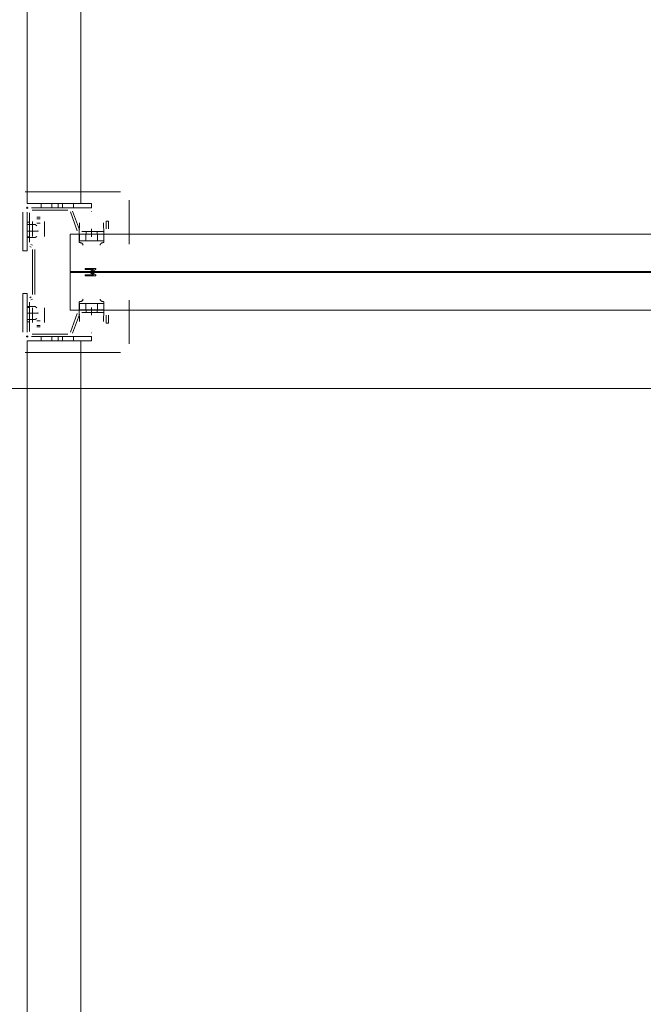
# Model space of a CAD drawing. Header units: millimetres. Extents: x -12989 to 357906, y -50379 to 30884.
# Tile 155 of 256: x 10702 to 11283, y 5088 to 6006. Entities that reach past the tile are written whole.
import ezdxf

# ---------------------------------------------------------------- set-up
doc = ezdxf.new("R2010")
doc.units = ezdxf.units.MM
doc.header["$MEASUREMENT"] = 0
doc.linetypes.add('MITTE2', pattern=[112.5, 75, -12.5, 12.5, -12.5])
doc.layers.add('Nowe_A_WYM_ZEWNETRZNE', color=7, linetype='Continuous')
for name, color, linetype, lineweight in [('Nowe_A_WYM_ZEWNETRZNE_Nr_pióra__1', 7, 'Continuous', 13), ('Nowe_A_WYM_ZEWNETRZNE_Nr_pióra__45', 7, 'Continuous', 15), ('Nowe_A_WYM_ZEWNETRZNE_Nr_pióra__85', 7, 'Continuous', 13), ('Nowe_REGAŁY_Nr_pióra__18', 9, 'Continuous', 13)]:
    doc.layers.add(name, color=color, linetype=linetype, lineweight=lineweight)
doc.styles.add('STYL_AUTOMATYCZNY_3', font='arial.ttf')
doc.dimstyles.new('STYL_AUTOMATYCZNY__1', dxfattribs={"dimtxt": 139.999998, "dimasz": 71.25, "dimexe": 0.18, "dimexo": 0.0625, "dimgap": 0, "dimtad": 1, "dimtih": 1, "dimtoh": 1, "dimdec": 0, "dimlfac": 0.1, "dimzin": 0, "dimdsep": 46, "dimtxsty": 'STYL_AUTOMATYCZNY_3', "dimblk": 'ARROWHEAD_6', "dimblk1": 'ARROWHEAD_6', "dimblk2": 'ARROWHEAD_6', "dimcen": 0.09, "dimse1": 1, "dimse2": 1, "dimclrd": 7, "dimclre": 7, "dimclrt": 7, "dimadec": 0, "dimazin": 0, "dimtfac": 1, "dimtdec": 4, "dimtmove": 0, "dimatfit": 3, "dimfxl": 0, "dimtolj": 1, "dimtzin": 0, "dimarcsym": 0})
doc.dimstyles.new('STYL_AUTOMATYCZNY__2', dxfattribs={"dimtxt": 139.999998, "dimasz": 71.25, "dimexe": 0.18, "dimexo": 0.0625, "dimgap": 0, "dimtad": 1, "dimdec": 0, "dimlfac": 0.1, "dimzin": 0, "dimdsep": 46, "dimtxsty": 'STYL_AUTOMATYCZNY_3', "dimblk": 'ARROWHEAD_6', "dimblk1": 'ARROWHEAD_6', "dimblk2": 'ARROWHEAD_6', "dimcen": 0.09, "dimse1": 1, "dimse2": 1, "dimclrd": 7, "dimclre": 7, "dimclrt": 7, "dimadec": 0, "dimazin": 0, "dimtfac": 1, "dimtdec": 4, "dimtmove": 0, "dimatfit": 3, "dimfxl": 0, "dimtolj": 1, "dimtzin": 0, "dimarcsym": 0})

# ---------------------------------------------------------------- blocks, each defined once
blk = doc.blocks.new('*D267')
at = {"layer": 'Nowe_A_WYM_ZEWNETRZNE_Nr_pióra__45', "color": 7, "linetype": 'Continuous', "lineweight": 15}
for p, q in [((-1341.01, 187.5), (-1266.01, 112.5)), ((-1341.01, 37.5), (-1266.01, -37.5))]:
    blk.add_line(p, q, dxfattribs=at)
at = {"layer": 'Nowe_A_WYM_ZEWNETRZNE_Nr_pióra__85', "color": 7, "linetype": 'Continuous', "lineweight": 13}
for p, q in [((-1303.51, 150), (-1303.51, 6849.85)), ((-1233.2, 150), (-1373.83, 150)), ((-1303.51, 0), (-1303.51, 150)), ((-1233.2, 0), (-1373.83, 0)), ((-1303.51, -56.25), (-1303.51, 0))]:
    blk.add_line(p, q, dxfattribs=at)
at = {"layer": 'Nowe_A_WYM_ZEWNETRZNE_Nr_pióra__1', "color": 7, "lineweight": 13, "insert": (-1331.51, -251.06), "char_height": 140, "attachment_point": 7, "rotation": 90, "style": 'STYL_AUTOMATYCZNY_3'}
blk.add_mtext('\\A1;{\\pql;\\fArial|b0|i0|c238|p0;\\W1.000000;15}', dxfattribs=at)
blk = doc.blocks.new('ARROWHEAD_6')
at = {"color": 0, "linetype": 'Continuous', "lineweight": 0}
for p, q in [((-0.5, -0.5), (0.5, 0.5)), ((0, 0), (-1, 0))]:
    blk.add_line(p, q, dxfattribs=at)
blk = doc.blocks.new('*D268')
at = {"layer": 'Nowe_A_WYM_ZEWNETRZNE_Nr_pióra__45', "color": 7, "linetype": 'Continuous', "lineweight": 15}
blk.add_line((-1341.01, 187.5), (-1266.01, 112.5), dxfattribs=at)
at = {"layer": 'Nowe_A_WYM_ZEWNETRZNE_Nr_pióra__85', "color": 7, "linetype": 'Continuous', "lineweight": 13}
blk.add_line((-1303.51, 150), (-1303.51, 6849.85), dxfattribs=at)
blk = doc.blocks.new('*D269')
at = {"layer": 'Nowe_A_WYM_ZEWNETRZNE_Nr_pióra__45', "color": 7, "linetype": 'Continuous', "lineweight": 15}
for p, q in [((-1341.01, 6887.35), (-1266.01, 6812.35)), ((-1341.01, 187.5), (-1266.01, 112.5))]:
    blk.add_line(p, q, dxfattribs=at)
at = {"layer": 'Nowe_A_WYM_ZEWNETRZNE_Nr_pióra__85', "color": 7, "linetype": 'Continuous', "lineweight": 13}
for p, q in [((-1233.2, 6849.85), (-1373.83, 6849.85)), ((-1303.51, 150), (-1303.51, 6849.85))]:
    blk.add_line(p, q, dxfattribs=at)
at = {"layer": 'Nowe_A_WYM_ZEWNETRZNE_Nr_pióra__1', "color": 7, "lineweight": 13, "char_height": 140, "attachment_point": 7, "rotation": 90, "style": 'STYL_AUTOMATYCZNY_3'}
for s, insert in [('\\A1;{\\pql;\\fArial|b0|i0|c238|p0;\\W1.000000;15}', (-1331.51, 6598.78)), ('\\A1;{\\pql;\\fArial|b0|i0|c238|p0;\\W1.000000;670}', (-1331.51, 3232.97))]:
    blk.add_mtext(s, dxfattribs=dict(at, insert=insert))
blk = doc.blocks.new('*D279')
at = {"layer": 'Nowe_A_WYM_ZEWNETRZNE_Nr_pióra__45', "color": 7, "linetype": 'Continuous', "lineweight": 15}
for p, q in [((5753.24, 5699.85), (5678.24, 5624.85)), ((36387.5, 5699.85), (36312.5, 5624.85))]:
    blk.add_line(p, q, dxfattribs=at)
at = {"layer": 'Nowe_A_WYM_ZEWNETRZNE_Nr_pióra__85', "color": 7, "linetype": 'Continuous', "lineweight": 13}
for p, q in [((5715.74, 5592.04), (5715.74, 5732.66)), ((36350, 5592.04), (36350, 5732.66)), ((5715.74, 5662.35), (36350, 5662.35))]:
    blk.add_line(p, q, dxfattribs=at)
at = {"layer": 'Nowe_A_WYM_ZEWNETRZNE_Nr_pióra__1', "color": 7, "lineweight": 13, "char_height": 140, "attachment_point": 7, "style": 'STYL_AUTOMATYCZNY_3'}
for s, insert in [('\\A1;{\\pql;\\fArial|b0|i0|c238|p0;\\W1.000000;3\xa0063}', (20685.85, 5690.35)), ('\\A1;{\\pql;\\fArial|b0|i0|c238|p0;\\W1.000000;15}', (36098.94, 5690.35))]:
    blk.add_mtext(s, dxfattribs=dict(at, insert=insert))
blk = doc.blocks.new('*D325')
at = {"layer": 'Nowe_A_WYM_ZEWNETRZNE_Nr_pióra__45', "color": 7, "linetype": 'Continuous', "lineweight": 15}
for p, q in [((5753.24, -1542.08), (5678.24, -1617.08)), ((36387.5, -1542.08), (36312.5, -1617.08))]:
    blk.add_line(p, q, dxfattribs=at)
at = {"layer": 'Nowe_A_WYM_ZEWNETRZNE_Nr_pióra__85', "color": 7, "linetype": 'Continuous', "lineweight": 13}
for p, q in [((5715.74, -1649.9), (5715.74, -1509.27)), ((36350, -1649.9), (36350, -1509.27)), ((5715.74, -1579.58), (36350, -1579.58))]:
    blk.add_line(p, q, dxfattribs=at)
at = {"layer": 'Nowe_A_WYM_ZEWNETRZNE_Nr_pióra__1', "color": 7, "lineweight": 13, "char_height": 140, "attachment_point": 7, "style": 'STYL_AUTOMATYCZNY_3'}
for s, insert in [('\\A1;{\\pql;\\fArial|b0|i0|c238|p0;\\W1.000000;3\xa0063}', (20685.85, -1551.58)), ('\\A1;{\\pql;\\fArial|b0|i0|c238|p0;\\W1.000000;15}', (36098.94, -1551.58))]:
    blk.add_mtext(s, dxfattribs=dict(at, insert=insert))
blk = doc.blocks.new('*D327')
at = {"layer": 'Nowe_A_WYM_ZEWNETRZNE_Nr_pióra__45', "color": 7, "linetype": 'Continuous', "lineweight": 15}
for p, q in [((36387.5, -1542.08), (36312.5, -1617.08)), ((36462.5, -1617.08), (36537.5, -1542.08))]:
    blk.add_line(p, q, dxfattribs=at)
at = {"layer": 'Nowe_A_WYM_ZEWNETRZNE_Nr_pióra__85', "color": 7, "linetype": 'Continuous', "lineweight": 13}
for p, q in [((36350, -1649.9), (36350, -1509.27)), ((36500, -1649.9), (36500, -1509.27)), ((5715.74, -1579.58), (36350, -1579.58)), ((36350, -1579.58), (36500, -1579.58)), ((36500, -1579.58), (36556.25, -1579.58))]:
    blk.add_line(p, q, dxfattribs=at)

msp = doc.modelspace()

# ---------------------------------------------------------------- linework, layer by layer
at = {"layer": 'Nowe_REGAŁY_Nr_pióra__18', "color": 9, "linetype": 'Continuous', "lineweight": 13}
for p, q in [((10708.67, 5834.99), (10708.67, 8526.99)), ((10758.67, 5834.99), (10758.67, 8526.99)), ((10795.67, 5845.99), (10706.67, 5845.99)), ((10795.67, 5845.99), (10706.67, 5845.99)), ((10708.67, 5834.99), (10768.67, 5834.99)), ((10708.67, 5830.09), (10708.67, 5831.89)), ((10708.67, 5830.09), (10708.67, 5831.89)), ((10721.67, 5830.99), (10721.67, 5834.99)), ((10731.67, 5830.99), (10731.67, 5834.99)), ((10737.67, 5830.99), (10737.67, 5834.99)), ((10741.67, 5830.99), (10741.67, 5834.99)), ((10751.67, 5830.99), (10751.67, 5834.99)), ((10768.67, 5830.99), (10768.67, 5834.99)), ((10803.67, 5797.14), (10803.67, 5837.99)), ((10803.67, 5797.14), (10803.67, 5837.99)), ((10704.67, 5790.99), (10704.67, 5826.99)), ((10709.57, 5830.99), (10707.77, 5830.99)), ((10709.57, 5830.99), (10707.77, 5830.99)), ((10708.67, 5826.99), (10708.67, 5790.99)), ((10708.67, 5826.24), (10708.67, 5799.03)), ((10708.67, 5826.24), (10708.67, 5799.03)), ((10710.92, 5799.03), (10710.92, 5826.24)), ((10710.92, 5799.03), (10710.92, 5826.24)), ((10768.67, 5830.99), (10712.67, 5830.99)), ((10746.54, 5830.99), (10713.42, 5830.99)), ((10746.54, 5830.99), (10713.42, 5830.99)), ((10713.42, 5828.74), (10746.54, 5828.74)), ((10713.42, 5828.74), (10746.54, 5828.74)), ((10748.89, 5827.09), (10755.25, 5809.61)), ((10748.89, 5827.09), (10755.25, 5809.61)), ((10757.37, 5810.38), (10751, 5827.86)), ((10757.37, 5810.38), (10751, 5827.86)), ((10768.9, 5827.54), (10768.44, 5827.54)), ((10768.9, 5827.54), (10768.44, 5827.54)), ((10710.92, 5817.49), (10708.67, 5817.49)), ((10710.92, 5817.49), (10708.67, 5817.49)), ((10708.67, 5815.29), (10716.21, 5815.29)), ((10713.57, 5818.11), (10713.57, 5805.91)), ((10713.57, 5818.11), (10713.57, 5805.91)), ((10713.67, 5813.67), (10713.67, 5817.91)), ((10713.67, 5813.67), (10713.67, 5817.91)), ((10713.67, 5813.67), (10713.67, 5807.09)), ((10713.67, 5813.67), (10713.67, 5807.09)), ((10717.59, 5814.3), (10716.21, 5815.29)), ((10720.77, 5822.11), (10717.57, 5822.11)), ((10720.77, 5822.11), (10717.57, 5822.11)), ((10720.67, 5820.74), (10717.67, 5820.74)), ((10720.67, 5820.74), (10717.67, 5820.74)), ((10720.67, 5816.5), (10717.67, 5816.5)), ((10720.67, 5816.5), (10717.67, 5816.5)), ((10724.67, 5817.91), (10724.67, 5813.67)), ((10724.67, 5817.91), (10724.67, 5813.67)), ((10724.67, 5807.09), (10724.67, 5813.67)), ((10724.67, 5807.09), (10724.67, 5813.67)), ((10724.77, 5805.91), (10724.77, 5818.11)), ((10724.77, 5805.91), (10724.77, 5818.11)), ((10757.54, 5817.02), (10757.17, 5806.25)), ((10757.54, 5817.02), (10757.17, 5806.25)), ((10780.17, 5806.25), (10779.79, 5817.02)), ((10780.17, 5806.25), (10779.79, 5817.02)), ((10782.17, 5818.49), (10782.17, 5811.24)), ((10784.42, 5818.49), (10782.17, 5818.49)), ((10782.17, 5818.49), (10782.17, 5811.24)), ((10784.42, 5818.49), (10782.17, 5818.49)), ((10784.42, 5811.24), (10784.42, 5818.49)), ((10784.42, 5811.24), (10784.42, 5818.49)), ((10708.64, 5809.24), (10717.48, 5809.24)), ((10713.57, 5805.91), (10713.66, 5805.91)), ((10713.57, 5805.91), (10713.66, 5805.91)), ((10713.66, 5805.91), (10713.66, 5804.25)), ((10713.66, 5805.91), (10713.66, 5804.25)), ((10713.67, 5804.26), (10713.67, 5807.09)), ((10713.67, 5804.26), (10713.67, 5807.09)), ((10718.54, 5809.88), (10718.54, 5808.6)), ((10724.67, 5804.26), (10724.67, 5807.09)), ((10724.67, 5804.26), (10724.67, 5807.09)), ((10724.68, 5804.25), (10724.68, 5805.91)), ((10724.68, 5805.91), (10724.77, 5805.91)), ((10724.68, 5804.25), (10724.68, 5805.91)), ((10724.68, 5805.91), (10724.77, 5805.91)), ((10757.17, 5806.25), (10757.16, 5806.25)), ((10757.16, 5806.25), (10757.16, 5799.75)), ((10757.17, 5806.25), (10757.16, 5806.25)), ((10757.16, 5806.25), (10757.16, 5799.75)), ((10757.31, 5806.25), (10757.31, 5800.45)), ((10757.31, 5806.25), (10757.71, 5806.25)), ((10757.31, 5806.25), (10757.31, 5800.45)), ((10757.31, 5806.25), (10757.71, 5806.25)), ((10768.61, 5806.25), (10757.71, 5806.25)), ((10768.61, 5806.25), (10757.71, 5806.25)), ((10779.67, 5808.74), (10759.72, 5808.74)), ((10779.67, 5808.74), (10759.72, 5808.74)), ((10759.72, 5806.49), (10779.67, 5806.49)), ((10759.72, 5806.49), (10779.67, 5806.49)), ((10763.17, 5806.25), (10763.17, 5800.25)), ((10763.17, 5806.25), (10763.17, 5800.25)), ((10763.52, 5806.49), (10763.52, 5808.74)), ((10763.52, 5806.49), (10763.52, 5808.74)), ((10768.61, 5806.25), (10768.73, 5806.25)), ((10768.61, 5806.25), (10768.73, 5806.25)), ((10779.62, 5806.25), (10768.73, 5806.25)), ((10779.62, 5806.25), (10768.73, 5806.25)), ((10773.82, 5806.49), (10773.82, 5808.74)), ((10773.82, 5806.49), (10773.82, 5808.74)), ((10774.17, 5806.25), (10774.17, 5800.25)), ((10774.17, 5806.25), (10774.17, 5800.25)), ((10779.62, 5806.25), (10780.03, 5806.25)), ((10779.62, 5806.25), (10780.03, 5806.25)), ((10780.03, 5800.45), (10780.03, 5806.25)), ((10780.03, 5800.45), (10780.03, 5806.25)), ((10780.18, 5806.25), (10780.17, 5806.25)), ((10780.18, 5806.25), (10780.17, 5806.25)), ((10780.18, 5799.74), (10780.18, 5806.25)), ((10780.18, 5799.74), (10780.18, 5806.25)), ((10708.67, 5803.99), (10710.92, 5803.99)), ((10708.67, 5803.99), (10710.92, 5803.99)), ((10708.67, 5803.49), (10710.92, 5803.49)), ((10708.67, 5803.49), (10710.92, 5803.49)), ((10708.67, 5803.19), (10716.21, 5803.19)), ((10713.54, 5796.07), (10712.17, 5796.87)), ((10713.54, 5796.07), (10712.17, 5796.87)), ((10713.66, 5804.25), (10713.67, 5804.25)), ((10713.66, 5804.25), (10713.67, 5804.25)), ((10713.67, 5804.25), (10713.67, 5804.26)), ((10713.67, 5804.25), (10713.67, 5804.26)), ((10716.21, 5803.19), (10717.59, 5804.18)), ((10724.67, 5804.26), (10724.67, 5804.25)), ((10724.67, 5804.26), (10724.67, 5804.25)), ((10724.67, 5804.25), (10724.68, 5804.25)), ((10724.67, 5804.25), (10724.68, 5804.25)), ((10757.19, 5798.56), (10757.19, 5802.02)), ((10757.19, 5798.56), (10757.19, 5802.02)), ((10757.31, 5800.25), (10757.71, 5800.25)), ((10757.31, 5800.25), (10757.71, 5800.25)), ((10757.71, 5800.25), (10768.61, 5800.25)), ((10757.71, 5800.25), (10768.61, 5800.25)), ((10768.61, 5800.25), (10768.73, 5800.25)), ((10768.61, 5800.25), (10768.73, 5800.25)), ((10768.73, 5800.25), (10779.62, 5800.25)), ((10768.73, 5800.25), (10779.62, 5800.25)), ((10779.62, 5800.25), (10780.03, 5800.25)), ((10779.62, 5800.25), (10780.03, 5800.25)), ((10780.14, 5802.01), (10780.14, 5798.55)), ((10780.14, 5802.01), (10780.14, 5798.55)), ((10704.67, 5790.99), (10708.67, 5790.99)), ((10711.04, 5794.92), (10712.42, 5794.12)), ((10711.04, 5794.92), (10712.42, 5794.12)), ((10713.67, 5791.96), (10713.67, 5750.02)), ((10713.67, 5791.96), (10713.67, 5750.02)), ((10715.92, 5750.02), (10715.92, 5791.96)), ((10715.92, 5750.02), (10715.92, 5791.96)), ((10772.17, 5774.49), (10763.17, 5774.49)), ((10772.17, 5774.49), (10763.17, 5774.49)), ((10763.17, 5773.48), (10770.52, 5773.48)), ((10763.17, 5773.48), (10770.52, 5773.48)), ((10770.52, 5768.49), (10763.17, 5768.49)), ((10770.52, 5768.49), (10763.17, 5768.49)), ((10770.52, 5773.48), (10767.47, 5771.45)), ((10770.52, 5773.48), (10767.47, 5771.45)), ((10767.47, 5770.52), (10770.52, 5768.49)), ((10767.47, 5770.52), (10770.52, 5768.49)), ((10768.58, 5770.99), (10772.44, 5773.56)), ((10768.58, 5770.99), (10772.44, 5773.56)), ((10772.42, 5768.43), (10768.58, 5770.99)), ((10772.42, 5768.43), (10768.58, 5770.99)), ((10763.17, 5767.49), (10772.17, 5767.49)), ((10763.17, 5767.49), (10772.17, 5767.49)), ((10704.67, 5750.99), (10708.67, 5750.99)), ((10704.67, 5750.99), (10704.67, 5714.99)), ((10708.67, 5714.99), (10708.67, 5750.99)), ((10708.67, 5742.95), (10708.67, 5715.74)), ((10708.67, 5742.95), (10708.67, 5715.74)), ((10710.92, 5715.74), (10710.92, 5742.95)), ((10710.92, 5715.74), (10710.92, 5742.95)), ((10712.42, 5747.85), (10711.04, 5747.06)), ((10712.42, 5747.85), (10711.04, 5747.06)), ((10712.17, 5745.11), (10713.54, 5745.91)), ((10712.17, 5745.11), (10713.54, 5745.91)), ((10757.16, 5742.23), (10757.16, 5735.73)), ((10757.16, 5742.23), (10757.16, 5735.73)), ((10757.19, 5739.96), (10757.19, 5743.42)), ((10757.19, 5739.96), (10757.19, 5743.42)), ((10757.31, 5741.73), (10757.71, 5741.73)), ((10757.31, 5741.73), (10757.71, 5741.73)), ((10757.31, 5741.53), (10757.31, 5735.73)), ((10757.31, 5741.53), (10757.31, 5735.73)), ((10768.61, 5741.73), (10757.71, 5741.73)), ((10768.61, 5741.73), (10757.71, 5741.73)), ((10763.17, 5735.73), (10763.17, 5741.73)), ((10763.17, 5735.73), (10763.17, 5741.73)), ((10768.61, 5741.73), (10768.73, 5741.73)), ((10768.61, 5741.73), (10768.73, 5741.73)), ((10779.62, 5741.73), (10768.73, 5741.73)), ((10779.62, 5741.73), (10768.73, 5741.73)), ((10774.17, 5735.73), (10774.17, 5741.73)), ((10774.17, 5735.73), (10774.17, 5741.73)), ((10779.62, 5741.73), (10780.03, 5741.73)), ((10779.62, 5741.73), (10780.03, 5741.73)), ((10780.03, 5741.73), (10780.03, 5735.73)), ((10780.03, 5741.73), (10780.03, 5735.73)), ((10780.18, 5735.73), (10780.18, 5742.24)), ((10780.18, 5735.73), (10780.18, 5742.24)), ((10803.67, 5703.99), (10803.67, 5744.84)), ((10803.67, 5703.99), (10803.67, 5744.84)), ((10708.64, 5732.74), (10717.48, 5732.74)), ((10708.67, 5738.79), (10716.21, 5738.79)), ((10710.92, 5738.49), (10708.67, 5738.49)), ((10710.92, 5738.49), (10708.67, 5738.49)), ((10710.92, 5737.99), (10708.67, 5737.99)), ((10710.92, 5737.99), (10708.67, 5737.99)), ((10713.66, 5736.06), (10713.57, 5736.06)), ((10713.57, 5736.06), (10713.57, 5723.86)), ((10713.66, 5736.06), (10713.57, 5736.06)), ((10713.57, 5736.06), (10713.57, 5723.86)), ((10713.66, 5737.73), (10713.66, 5736.06)), ((10713.67, 5737.73), (10713.66, 5737.73)), ((10713.66, 5737.73), (10713.66, 5736.06)), ((10713.67, 5737.73), (10713.66, 5737.73)), ((10713.67, 5737.72), (10713.67, 5737.73)), ((10713.67, 5737.72), (10713.67, 5737.73)), ((10713.67, 5737.72), (10713.67, 5734.89)), ((10713.67, 5737.72), (10713.67, 5734.89)), ((10713.67, 5728.31), (10713.67, 5734.89)), ((10713.67, 5728.31), (10713.67, 5734.89)), ((10716.21, 5738.79), (10717.59, 5737.8)), ((10718.54, 5732.1), (10718.54, 5733.38)), ((10724.68, 5737.73), (10724.67, 5737.73)), ((10724.68, 5737.73), (10724.67, 5737.73)), ((10724.67, 5737.72), (10724.67, 5734.89)), ((10724.67, 5737.72), (10724.67, 5734.89)), ((10724.67, 5734.89), (10724.67, 5728.31)), ((10724.67, 5734.89), (10724.67, 5728.31)), ((10724.68, 5736.06), (10724.68, 5737.73)), ((10724.68, 5736.06), (10724.68, 5737.73)), ((10724.77, 5736.06), (10724.68, 5736.06)), ((10724.77, 5736.06), (10724.68, 5736.06)), ((10724.77, 5723.86), (10724.77, 5736.06)), ((10724.77, 5723.86), (10724.77, 5736.06)), ((10755.25, 5732.36), (10748.89, 5714.88)), ((10755.25, 5732.36), (10748.89, 5714.88)), ((10751, 5714.11), (10757.37, 5731.59)), ((10751, 5714.11), (10757.37, 5731.59)), ((10757.16, 5735.73), (10757.17, 5735.73)), ((10757.16, 5735.73), (10757.17, 5735.73)), ((10757.17, 5735.73), (10757.54, 5724.96)), ((10757.17, 5735.73), (10757.54, 5724.96)), ((10757.31, 5735.73), (10757.71, 5735.73)), ((10757.31, 5735.73), (10757.71, 5735.73)), ((10757.71, 5735.73), (10768.61, 5735.73)), ((10757.71, 5735.73), (10768.61, 5735.73)), ((10779.67, 5735.49), (10759.72, 5735.49)), ((10779.67, 5735.49), (10759.72, 5735.49)), ((10759.72, 5733.24), (10779.67, 5733.24)), ((10759.72, 5733.24), (10779.67, 5733.24)), ((10763.52, 5733.24), (10763.52, 5735.49)), ((10763.52, 5733.24), (10763.52, 5735.49)), ((10768.61, 5735.73), (10768.73, 5735.73)), ((10768.61, 5735.73), (10768.73, 5735.73)), ((10768.73, 5735.73), (10779.62, 5735.73)), ((10768.73, 5735.73), (10779.62, 5735.73)), ((10773.82, 5733.24), (10773.82, 5735.49)), ((10773.82, 5733.24), (10773.82, 5735.49)), ((10779.62, 5735.73), (10780.03, 5735.73)), ((10779.62, 5735.73), (10780.03, 5735.73)), ((10779.79, 5724.96), (10780.17, 5735.73)), ((10779.79, 5724.96), (10780.17, 5735.73)), ((10780.17, 5735.73), (10780.18, 5735.73)), ((10780.17, 5735.73), (10780.18, 5735.73)), ((10708.67, 5726.69), (10716.21, 5726.69)), ((10708.67, 5724.49), (10710.92, 5724.49)), ((10708.67, 5724.49), (10710.92, 5724.49)), ((10713.67, 5724.06), (10713.67, 5728.31)), ((10713.67, 5724.06), (10713.67, 5728.31)), ((10717.59, 5727.68), (10716.21, 5726.69)), ((10720.67, 5725.48), (10717.67, 5725.48)), ((10720.67, 5725.48), (10717.67, 5725.48)), ((10724.67, 5728.31), (10724.67, 5724.06)), ((10724.67, 5728.31), (10724.67, 5724.06)), ((10782.17, 5730.74), (10782.17, 5723.49)), ((10782.17, 5730.74), (10782.17, 5723.49)), ((10782.17, 5723.49), (10784.42, 5723.49)), ((10782.17, 5723.49), (10784.42, 5723.49)), ((10784.42, 5723.49), (10784.42, 5730.74)), ((10784.42, 5723.49), (10784.42, 5730.74)), ((10746.54, 5713.24), (10713.42, 5713.24)), ((10746.54, 5713.24), (10713.42, 5713.24)), ((10717.57, 5719.86), (10720.77, 5719.86)), ((10717.57, 5719.86), (10720.77, 5719.86)), ((10720.67, 5721.24), (10717.67, 5721.24)), ((10720.67, 5721.24), (10717.67, 5721.24)), ((10768.44, 5714.44), (10768.9, 5714.44)), ((10768.44, 5714.44), (10768.9, 5714.44)), ((10709.57, 5710.99), (10707.77, 5710.99)), ((10709.57, 5710.99), (10707.77, 5710.99)), ((10708.67, 5710.09), (10708.67, 5711.89)), ((10708.67, 5710.09), (10708.67, 5711.89)), ((10708.67, 5706.99), (10768.67, 5706.99)), ((10708.67, 3314.99), (10708.67, 5706.99)), ((10768.67, 5710.99), (10712.67, 5710.99)), ((10713.42, 5710.99), (10746.54, 5710.99)), ((10713.42, 5710.99), (10746.54, 5710.99)), ((10721.67, 5710.99), (10721.67, 5706.99)), ((10731.67, 5710.99), (10731.67, 5706.99)), ((10737.67, 5710.99), (10737.67, 5706.99)), ((10741.67, 5710.99), (10741.67, 5706.99)), ((10751.67, 5710.99), (10751.67, 5706.99)), ((10758.67, 3314.99), (10758.67, 5706.99)), ((10768.67, 5710.99), (10768.67, 5706.99)), ((10706.67, 5695.99), (10795.67, 5695.99)), ((10706.67, 5695.99), (10795.67, 5695.99))]:
    msp.add_line(p, q, dxfattribs=at)
at = {"layer": 'Nowe_REGAŁY_Nr_pióra__18', "color": 9, "linetype": 'MITTE2', "lineweight": 13}
for p, q in [((10768.67, 5803.99), (10768.67, 5811.24)), ((10768.67, 5803.99), (10768.67, 5811.24)), ((10768.67, 5730.74), (10768.67, 5737.99)), ((10768.67, 5730.74), (10768.67, 5737.99))]:
    msp.add_line(p, q, dxfattribs=at)
at = {"layer": 'Nowe_REGAŁY_Nr_pióra__18', "color": 9, "linetype": 'Continuous', "lineweight": 13}
for points in [[(10748.67, 5771.49), (10748.67, 5806.49), (11768.67, 5806.49), (11768.67, 5771.49)], [(10748.67, 5771.49), (10748.67, 5806.49), (11768.67, 5806.49), (11768.67, 5771.49)], [(10748.67, 5735.49), (10748.67, 5770.49), (11768.67, 5770.49), (11768.67, 5735.49)], [(10748.67, 5735.49), (10748.67, 5770.49), (11768.67, 5770.49), (11768.67, 5735.49)]]:
    msp.add_lwpolyline(points, close=True, dxfattribs=at)
at = {"layer": 'Nowe_REGAŁY_Nr_pióra__18', "color": 9, "linetype": 'Continuous', "lineweight": 13, "flags": 128}
for points in [[(10757.31, 5806.25), (10757.29, 5806.22), (10757.29, 5806.18), (10757.28, 5806.12), (10757.28, 5806.05), (10757.27, 5805.97), (10757.27, 5805.86), (10757.26, 5805.75), (10757.26, 5805.61), (10757.25, 5805.47), (10757.25, 5805.31), (10757.24, 5805.13), (10757.24, 5804.94), (10757.23, 5804.74), (10757.23, 5804.52), (10757.22, 5804.29), (10757.22, 5804.05), (10757.21, 5803.79), (10757.21, 5803.52), (10757.21, 5803.24), (10757.2, 5802.96), (10757.2, 5802.65), (10757.2, 5802.34), (10757.19, 5802.02)], [(10757.31, 5806.25), (10757.29, 5806.22), (10757.29, 5806.18), (10757.28, 5806.12), (10757.28, 5806.05), (10757.27, 5805.97), (10757.27, 5805.86), (10757.26, 5805.75), (10757.26, 5805.61), (10757.25, 5805.47), (10757.25, 5805.31), (10757.24, 5805.13), (10757.24, 5804.94), (10757.23, 5804.74), (10757.23, 5804.52), (10757.22, 5804.29), (10757.22, 5804.05), (10757.21, 5803.79), (10757.21, 5803.52), (10757.21, 5803.24), (10757.2, 5802.96), (10757.2, 5802.65), (10757.2, 5802.34), (10757.19, 5802.02)], [(10780.03, 5806.25), (10780.04, 5806.22), (10780.04, 5806.18), (10780.05, 5806.12), (10780.06, 5806.05), (10780.06, 5805.96), (10780.07, 5805.86), (10780.07, 5805.74), (10780.08, 5805.61), (10780.08, 5805.46), (10780.09, 5805.3), (10780.09, 5805.13), (10780.1, 5804.94), (10780.1, 5804.73), (10780.11, 5804.51), (10780.11, 5804.28), (10780.11, 5804.04), (10780.12, 5803.78), (10780.12, 5803.51), (10780.13, 5803.23), (10780.13, 5802.94), (10780.13, 5802.64), (10780.14, 5802.33), (10780.14, 5802.01)], [(10780.03, 5806.25), (10780.04, 5806.22), (10780.04, 5806.18), (10780.05, 5806.12), (10780.06, 5806.05), (10780.06, 5805.96), (10780.07, 5805.86), (10780.07, 5805.74), (10780.08, 5805.61), (10780.08, 5805.46), (10780.09, 5805.3), (10780.09, 5805.13), (10780.1, 5804.94), (10780.1, 5804.73), (10780.11, 5804.51), (10780.11, 5804.28), (10780.11, 5804.04), (10780.12, 5803.78), (10780.12, 5803.51), (10780.13, 5803.23), (10780.13, 5802.94), (10780.13, 5802.64), (10780.14, 5802.33), (10780.14, 5802.01)], [(10757.19, 5798.56), (10757.2, 5798.69), (10757.2, 5798.81), (10757.2, 5798.93), (10757.21, 5799.05), (10757.21, 5799.16), (10757.21, 5799.27), (10757.22, 5799.37), (10757.22, 5799.47), (10757.23, 5799.56), (10757.23, 5799.64), (10757.24, 5799.73), (10757.24, 5799.8), (10757.25, 5799.87), (10757.25, 5799.94), (10757.26, 5800), (10757.26, 5800.05), (10757.27, 5800.1), (10757.27, 5800.14), (10757.28, 5800.17), (10757.28, 5800.2), (10757.29, 5800.22), (10757.29, 5800.24), (10757.3, 5800.25)], [(10757.19, 5798.56), (10757.2, 5798.69), (10757.2, 5798.81), (10757.2, 5798.93), (10757.21, 5799.05), (10757.21, 5799.16), (10757.21, 5799.27), (10757.22, 5799.37), (10757.22, 5799.47), (10757.23, 5799.56), (10757.23, 5799.64), (10757.24, 5799.73), (10757.24, 5799.8), (10757.25, 5799.87), (10757.25, 5799.94), (10757.26, 5800), (10757.26, 5800.05), (10757.27, 5800.1), (10757.27, 5800.14), (10757.28, 5800.17), (10757.28, 5800.2), (10757.29, 5800.22), (10757.29, 5800.24), (10757.3, 5800.25)], [(10760.67, 5796.25), (10760.66, 5796.41), (10760.64, 5796.57), (10760.6, 5796.73), (10760.55, 5796.88), (10760.48, 5797.03), (10760.4, 5797.18), (10760.31, 5797.32), (10760.2, 5797.46), (10760.08, 5797.59), (10759.95, 5797.71), (10759.81, 5797.82), (10759.65, 5797.93), (10759.48, 5798.03), (10759.31, 5798.12), (10759.12, 5798.2), (10758.93, 5798.28), (10758.73, 5798.34), (10758.52, 5798.4), (10758.31, 5798.45), (10758.09, 5798.49), (10757.87, 5798.52), (10757.65, 5798.54), (10757.42, 5798.55), (10757.19, 5798.56)], [(10760.67, 5796.25), (10760.66, 5796.41), (10760.64, 5796.57), (10760.6, 5796.73), (10760.55, 5796.88), (10760.48, 5797.03), (10760.4, 5797.18), (10760.31, 5797.32), (10760.2, 5797.46), (10760.08, 5797.59), (10759.95, 5797.71), (10759.81, 5797.82), (10759.65, 5797.93), (10759.48, 5798.03), (10759.31, 5798.12), (10759.12, 5798.2), (10758.93, 5798.28), (10758.73, 5798.34), (10758.52, 5798.4), (10758.31, 5798.45), (10758.09, 5798.49), (10757.87, 5798.52), (10757.65, 5798.54), (10757.42, 5798.55), (10757.19, 5798.56)], [(10780.14, 5798.55), (10779.91, 5798.55), (10779.69, 5798.53), (10779.46, 5798.51), (10779.24, 5798.48), (10779.03, 5798.44), (10778.82, 5798.39), (10778.61, 5798.33), (10778.41, 5798.27), (10778.22, 5798.2), (10778.03, 5798.11), (10777.86, 5798.02), (10777.69, 5797.92), (10777.54, 5797.82), (10777.39, 5797.7), (10777.26, 5797.58), (10777.14, 5797.45), (10777.04, 5797.32), (10776.94, 5797.18), (10776.86, 5797.03), (10776.8, 5796.88), (10776.74, 5796.72), (10776.71, 5796.57), (10776.68, 5796.41), (10776.68, 5796.25)], [(10780.14, 5798.55), (10779.91, 5798.55), (10779.69, 5798.53), (10779.46, 5798.51), (10779.24, 5798.48), (10779.03, 5798.44), (10778.82, 5798.39), (10778.61, 5798.33), (10778.41, 5798.27), (10778.22, 5798.2), (10778.03, 5798.11), (10777.86, 5798.02), (10777.69, 5797.92), (10777.54, 5797.82), (10777.39, 5797.7), (10777.26, 5797.58), (10777.14, 5797.45), (10777.04, 5797.32), (10776.94, 5797.18), (10776.86, 5797.03), (10776.8, 5796.88), (10776.74, 5796.72), (10776.71, 5796.57), (10776.68, 5796.41), (10776.68, 5796.25)], [(10780.14, 5798.55), (10780.14, 5798.68), (10780.13, 5798.81), (10780.13, 5798.93), (10780.13, 5799.04), (10780.12, 5799.16), (10780.12, 5799.26), (10780.11, 5799.36), (10780.11, 5799.46), (10780.11, 5799.55), (10780.1, 5799.64), (10780.1, 5799.72), (10780.09, 5799.8), (10780.09, 5799.87), (10780.08, 5799.94), (10780.08, 5799.99), (10780.07, 5800.05), (10780.07, 5800.09), (10780.06, 5800.14), (10780.06, 5800.17), (10780.05, 5800.2), (10780.04, 5800.22), (10780.04, 5800.24), (10780.03, 5800.25)], [(10780.14, 5798.55), (10780.14, 5798.68), (10780.13, 5798.81), (10780.13, 5798.93), (10780.13, 5799.04), (10780.12, 5799.16), (10780.12, 5799.26), (10780.11, 5799.36), (10780.11, 5799.46), (10780.11, 5799.55), (10780.1, 5799.64), (10780.1, 5799.72), (10780.09, 5799.8), (10780.09, 5799.87), (10780.08, 5799.94), (10780.08, 5799.99), (10780.07, 5800.05), (10780.07, 5800.09), (10780.06, 5800.14), (10780.06, 5800.17), (10780.05, 5800.2), (10780.04, 5800.22), (10780.04, 5800.24), (10780.03, 5800.25)], [(10763.17, 5774.49), (10763.13, 5774.49), (10763.09, 5774.48), (10763.05, 5774.48), (10763.01, 5774.47), (10762.98, 5774.46), (10762.95, 5774.46), (10762.92, 5774.44), (10762.89, 5774.43), (10762.86, 5774.42), (10762.84, 5774.4), (10762.81, 5774.38), (10762.79, 5774.36), (10762.77, 5774.34), (10762.75, 5774.32), (10762.74, 5774.29), (10762.72, 5774.26), (10762.71, 5774.24), (10762.7, 5774.2), (10762.69, 5774.17), (10762.68, 5774.14), (10762.67, 5774.1), (10762.67, 5774.07), (10762.67, 5774.03), (10762.67, 5773.99)], [(10763.17, 5774.49), (10763.13, 5774.49), (10763.09, 5774.48), (10763.05, 5774.48), (10763.01, 5774.47), (10762.98, 5774.46), (10762.95, 5774.46), (10762.92, 5774.44), (10762.89, 5774.43), (10762.86, 5774.42), (10762.84, 5774.4), (10762.81, 5774.38), (10762.79, 5774.36), (10762.77, 5774.34), (10762.75, 5774.32), (10762.74, 5774.29), (10762.72, 5774.26), (10762.71, 5774.24), (10762.7, 5774.2), (10762.69, 5774.17), (10762.68, 5774.14), (10762.67, 5774.1), (10762.67, 5774.07), (10762.67, 5774.03), (10762.67, 5773.99)], [(10762.67, 5773.99), (10762.67, 5773.94), (10762.67, 5773.91), (10762.67, 5773.87), (10762.68, 5773.83), (10762.69, 5773.8), (10762.7, 5773.77), (10762.71, 5773.74), (10762.72, 5773.71), (10762.74, 5773.68), (10762.75, 5773.66), (10762.77, 5773.63), (10762.79, 5773.61), (10762.81, 5773.59), (10762.84, 5773.57), (10762.86, 5773.56), (10762.89, 5773.54), (10762.92, 5773.53), (10762.95, 5773.52), (10762.98, 5773.51), (10763.01, 5773.5), (10763.05, 5773.49), (10763.09, 5773.49), (10763.13, 5773.49), (10763.17, 5773.48)], [(10762.67, 5773.99), (10762.67, 5773.94), (10762.67, 5773.91), (10762.67, 5773.87), (10762.68, 5773.83), (10762.69, 5773.8), (10762.7, 5773.77), (10762.71, 5773.74), (10762.72, 5773.71), (10762.74, 5773.68), (10762.75, 5773.66), (10762.77, 5773.63), (10762.79, 5773.61), (10762.81, 5773.59), (10762.84, 5773.57), (10762.86, 5773.56), (10762.89, 5773.54), (10762.92, 5773.53), (10762.95, 5773.52), (10762.98, 5773.51), (10763.01, 5773.5), (10763.05, 5773.49), (10763.09, 5773.49), (10763.13, 5773.49), (10763.17, 5773.48)], [(10763.17, 5768.49), (10763.13, 5768.49), (10763.09, 5768.49), (10763.05, 5768.49), (10763.01, 5768.48), (10762.98, 5768.47), (10762.95, 5768.46), (10762.92, 5768.45), (10762.89, 5768.44), (10762.86, 5768.42), (10762.84, 5768.41), (10762.81, 5768.39), (10762.79, 5768.37), (10762.77, 5768.35), (10762.75, 5768.32), (10762.74, 5768.3), (10762.72, 5768.27), (10762.71, 5768.24), (10762.7, 5768.21), (10762.69, 5768.18), (10762.68, 5768.15), (10762.67, 5768.11), (10762.67, 5768.07), (10762.67, 5768.03), (10762.67, 5767.99)], [(10763.17, 5768.49), (10763.13, 5768.49), (10763.09, 5768.49), (10763.05, 5768.49), (10763.01, 5768.48), (10762.98, 5768.47), (10762.95, 5768.46), (10762.92, 5768.45), (10762.89, 5768.44), (10762.86, 5768.42), (10762.84, 5768.41), (10762.81, 5768.39), (10762.79, 5768.37), (10762.77, 5768.35), (10762.75, 5768.32), (10762.74, 5768.3), (10762.72, 5768.27), (10762.71, 5768.24), (10762.7, 5768.21), (10762.69, 5768.18), (10762.68, 5768.15), (10762.67, 5768.11), (10762.67, 5768.07), (10762.67, 5768.03), (10762.67, 5767.99)], [(10762.67, 5767.99), (10762.67, 5767.95), (10762.67, 5767.91), (10762.67, 5767.88), (10762.68, 5767.84), (10762.69, 5767.81), (10762.7, 5767.77), (10762.71, 5767.74), (10762.72, 5767.71), (10762.74, 5767.69), (10762.75, 5767.66), (10762.77, 5767.64), (10762.79, 5767.62), (10762.81, 5767.6), (10762.84, 5767.58), (10762.86, 5767.56), (10762.89, 5767.55), (10762.92, 5767.53), (10762.95, 5767.52), (10762.98, 5767.51), (10763.01, 5767.51), (10763.05, 5767.5), (10763.09, 5767.5), (10763.13, 5767.49), (10763.17, 5767.49)], [(10762.67, 5767.99), (10762.67, 5767.95), (10762.67, 5767.91), (10762.67, 5767.88), (10762.68, 5767.84), (10762.69, 5767.81), (10762.7, 5767.77), (10762.71, 5767.74), (10762.72, 5767.71), (10762.74, 5767.69), (10762.75, 5767.66), (10762.77, 5767.64), (10762.79, 5767.62), (10762.81, 5767.6), (10762.84, 5767.58), (10762.86, 5767.56), (10762.89, 5767.55), (10762.92, 5767.53), (10762.95, 5767.52), (10762.98, 5767.51), (10763.01, 5767.51), (10763.05, 5767.5), (10763.09, 5767.5), (10763.13, 5767.49), (10763.17, 5767.49)], [(10767.47, 5771.45), (10767.45, 5771.44), (10767.42, 5771.42), (10767.4, 5771.4), (10767.38, 5771.38), (10767.36, 5771.37), (10767.34, 5771.35), (10767.32, 5771.33), (10767.3, 5771.31), (10767.29, 5771.29), (10767.27, 5771.27), (10767.26, 5771.25), (10767.24, 5771.24), (10767.23, 5771.22), (10767.22, 5771.2), (10767.21, 5771.18), (10767.2, 5771.16), (10767.19, 5771.14), (10767.18, 5771.12), (10767.18, 5771.1), (10767.17, 5771.07), (10767.17, 5771.05), (10767.17, 5771.03), (10767.17, 5771.01), (10767.17, 5770.99)], [(10767.47, 5771.45), (10767.45, 5771.44), (10767.42, 5771.42), (10767.4, 5771.4), (10767.38, 5771.38), (10767.36, 5771.37), (10767.34, 5771.35), (10767.32, 5771.33), (10767.3, 5771.31), (10767.29, 5771.29), (10767.27, 5771.27), (10767.26, 5771.25), (10767.24, 5771.24), (10767.23, 5771.22), (10767.22, 5771.2), (10767.21, 5771.18), (10767.2, 5771.16), (10767.19, 5771.14), (10767.18, 5771.12), (10767.18, 5771.1), (10767.17, 5771.07), (10767.17, 5771.05), (10767.17, 5771.03), (10767.17, 5771.01), (10767.17, 5770.99)], [(10767.17, 5770.99), (10767.17, 5770.97), (10767.17, 5770.95), (10767.17, 5770.92), (10767.17, 5770.9), (10767.18, 5770.88), (10767.18, 5770.86), (10767.19, 5770.84), (10767.2, 5770.82), (10767.21, 5770.8), (10767.22, 5770.78), (10767.23, 5770.76), (10767.24, 5770.74), (10767.26, 5770.72), (10767.27, 5770.7), (10767.29, 5770.68), (10767.3, 5770.66), (10767.32, 5770.64), (10767.34, 5770.62), (10767.36, 5770.6), (10767.38, 5770.59), (10767.4, 5770.57), (10767.42, 5770.55), (10767.45, 5770.53), (10767.47, 5770.52)], [(10767.17, 5770.99), (10767.17, 5770.97), (10767.17, 5770.95), (10767.17, 5770.92), (10767.17, 5770.9), (10767.18, 5770.88), (10767.18, 5770.86), (10767.19, 5770.84), (10767.2, 5770.82), (10767.21, 5770.8), (10767.22, 5770.78), (10767.23, 5770.76), (10767.24, 5770.74), (10767.26, 5770.72), (10767.27, 5770.7), (10767.29, 5770.68), (10767.3, 5770.66), (10767.32, 5770.64), (10767.34, 5770.62), (10767.36, 5770.6), (10767.38, 5770.59), (10767.4, 5770.57), (10767.42, 5770.55), (10767.45, 5770.53), (10767.47, 5770.52)], [(10772.67, 5773.99), (10772.67, 5774.03), (10772.66, 5774.07), (10772.66, 5774.1), (10772.65, 5774.14), (10772.64, 5774.17), (10772.64, 5774.2), (10772.62, 5774.24), (10772.61, 5774.26), (10772.6, 5774.29), (10772.58, 5774.32), (10772.56, 5774.34), (10772.54, 5774.36), (10772.52, 5774.38), (10772.5, 5774.4), (10772.47, 5774.42), (10772.44, 5774.43), (10772.42, 5774.44), (10772.38, 5774.46), (10772.35, 5774.46), (10772.32, 5774.47), (10772.28, 5774.48), (10772.25, 5774.48), (10772.21, 5774.49), (10772.17, 5774.49)], [(10772.67, 5773.99), (10772.67, 5774.03), (10772.66, 5774.07), (10772.66, 5774.1), (10772.65, 5774.14), (10772.64, 5774.17), (10772.64, 5774.2), (10772.62, 5774.24), (10772.61, 5774.26), (10772.6, 5774.29), (10772.58, 5774.32), (10772.56, 5774.34), (10772.54, 5774.36), (10772.52, 5774.38), (10772.5, 5774.4), (10772.47, 5774.42), (10772.44, 5774.43), (10772.42, 5774.44), (10772.38, 5774.46), (10772.35, 5774.46), (10772.32, 5774.47), (10772.28, 5774.48), (10772.25, 5774.48), (10772.21, 5774.49), (10772.17, 5774.49)], [(10772.17, 5767.49), (10772.21, 5767.49), (10772.25, 5767.5), (10772.28, 5767.5), (10772.32, 5767.51), (10772.35, 5767.51), (10772.38, 5767.52), (10772.42, 5767.53), (10772.44, 5767.55), (10772.47, 5767.56), (10772.5, 5767.58), (10772.52, 5767.6), (10772.54, 5767.62), (10772.56, 5767.64), (10772.58, 5767.66), (10772.6, 5767.69), (10772.61, 5767.71), (10772.62, 5767.74), (10772.64, 5767.77), (10772.64, 5767.81), (10772.65, 5767.84), (10772.66, 5767.88), (10772.66, 5767.91), (10772.67, 5767.95), (10772.67, 5767.99)], [(10772.17, 5767.49), (10772.21, 5767.49), (10772.25, 5767.5), (10772.28, 5767.5), (10772.32, 5767.51), (10772.35, 5767.51), (10772.38, 5767.52), (10772.42, 5767.53), (10772.44, 5767.55), (10772.47, 5767.56), (10772.5, 5767.58), (10772.52, 5767.6), (10772.54, 5767.62), (10772.56, 5767.64), (10772.58, 5767.66), (10772.6, 5767.69), (10772.61, 5767.71), (10772.62, 5767.74), (10772.64, 5767.77), (10772.64, 5767.81), (10772.65, 5767.84), (10772.66, 5767.88), (10772.66, 5767.91), (10772.67, 5767.95), (10772.67, 5767.99)], [(10772.67, 5767.99), (10772.67, 5768.02), (10772.66, 5768.04), (10772.66, 5768.06), (10772.66, 5768.08), (10772.66, 5768.1), (10772.65, 5768.12), (10772.65, 5768.14), (10772.64, 5768.16), (10772.63, 5768.18), (10772.62, 5768.2), (10772.61, 5768.22), (10772.6, 5768.24), (10772.59, 5768.25), (10772.58, 5768.27), (10772.57, 5768.29), (10772.56, 5768.31), (10772.54, 5768.32), (10772.53, 5768.34), (10772.51, 5768.36), (10772.49, 5768.37), (10772.47, 5768.39), (10772.46, 5768.4), (10772.44, 5768.42), (10772.42, 5768.43)], [(10772.67, 5767.99), (10772.67, 5768.02), (10772.66, 5768.04), (10772.66, 5768.06), (10772.66, 5768.08), (10772.66, 5768.1), (10772.65, 5768.12), (10772.65, 5768.14), (10772.64, 5768.16), (10772.63, 5768.18), (10772.62, 5768.2), (10772.61, 5768.22), (10772.6, 5768.24), (10772.59, 5768.25), (10772.58, 5768.27), (10772.57, 5768.29), (10772.56, 5768.31), (10772.54, 5768.32), (10772.53, 5768.34), (10772.51, 5768.36), (10772.49, 5768.37), (10772.47, 5768.39), (10772.46, 5768.4), (10772.44, 5768.42), (10772.42, 5768.43)], [(10772.44, 5773.56), (10772.46, 5773.57), (10772.48, 5773.58), (10772.5, 5773.6), (10772.51, 5773.61), (10772.53, 5773.63), (10772.54, 5773.64), (10772.55, 5773.66), (10772.57, 5773.67), (10772.58, 5773.69), (10772.59, 5773.71), (10772.6, 5773.72), (10772.61, 5773.74), (10772.62, 5773.76), (10772.63, 5773.78), (10772.64, 5773.8), (10772.64, 5773.81), (10772.65, 5773.83), (10772.65, 5773.85), (10772.66, 5773.88), (10772.66, 5773.9), (10772.66, 5773.92), (10772.67, 5773.94), (10772.67, 5773.96), (10772.67, 5773.99)], [(10772.44, 5773.56), (10772.46, 5773.57), (10772.48, 5773.58), (10772.5, 5773.6), (10772.51, 5773.61), (10772.53, 5773.63), (10772.54, 5773.64), (10772.55, 5773.66), (10772.57, 5773.67), (10772.58, 5773.69), (10772.59, 5773.71), (10772.6, 5773.72), (10772.61, 5773.74), (10772.62, 5773.76), (10772.63, 5773.78), (10772.64, 5773.8), (10772.64, 5773.81), (10772.65, 5773.83), (10772.65, 5773.85), (10772.66, 5773.88), (10772.66, 5773.9), (10772.66, 5773.92), (10772.67, 5773.94), (10772.67, 5773.96), (10772.67, 5773.99)], [(10757.19, 5743.42), (10757.42, 5743.43), (10757.65, 5743.44), (10757.87, 5743.46), (10758.09, 5743.49), (10758.31, 5743.53), (10758.52, 5743.58), (10758.73, 5743.64), (10758.93, 5743.7), (10759.12, 5743.78), (10759.31, 5743.86), (10759.48, 5743.95), (10759.65, 5744.05), (10759.81, 5744.16), (10759.95, 5744.27), (10760.08, 5744.39), (10760.2, 5744.52), (10760.31, 5744.66), (10760.4, 5744.8), (10760.48, 5744.95), (10760.55, 5745.1), (10760.6, 5745.25), (10760.64, 5745.41), (10760.66, 5745.57), (10760.67, 5745.73)], [(10757.19, 5743.42), (10757.42, 5743.43), (10757.65, 5743.44), (10757.87, 5743.46), (10758.09, 5743.49), (10758.31, 5743.53), (10758.52, 5743.58), (10758.73, 5743.64), (10758.93, 5743.7), (10759.12, 5743.78), (10759.31, 5743.86), (10759.48, 5743.95), (10759.65, 5744.05), (10759.81, 5744.16), (10759.95, 5744.27), (10760.08, 5744.39), (10760.2, 5744.52), (10760.31, 5744.66), (10760.4, 5744.8), (10760.48, 5744.95), (10760.55, 5745.1), (10760.6, 5745.25), (10760.64, 5745.41), (10760.66, 5745.57), (10760.67, 5745.73)], [(10757.19, 5743.42), (10757.2, 5743.29), (10757.2, 5743.17), (10757.2, 5743.05), (10757.21, 5742.93), (10757.21, 5742.82), (10757.21, 5742.71), (10757.22, 5742.61), (10757.22, 5742.51), (10757.23, 5742.42), (10757.23, 5742.33), (10757.24, 5742.25), (10757.24, 5742.18), (10757.25, 5742.11), (10757.25, 5742.04), (10757.26, 5741.98), (10757.26, 5741.93), (10757.27, 5741.88), (10757.27, 5741.84), (10757.28, 5741.81), (10757.28, 5741.78), (10757.29, 5741.76), (10757.29, 5741.74), (10757.3, 5741.73)], [(10757.19, 5743.42), (10757.2, 5743.29), (10757.2, 5743.17), (10757.2, 5743.05), (10757.21, 5742.93), (10757.21, 5742.82), (10757.21, 5742.71), (10757.22, 5742.61), (10757.22, 5742.51), (10757.23, 5742.42), (10757.23, 5742.33), (10757.24, 5742.25), (10757.24, 5742.18), (10757.25, 5742.11), (10757.25, 5742.04), (10757.26, 5741.98), (10757.26, 5741.93), (10757.27, 5741.88), (10757.27, 5741.84), (10757.28, 5741.81), (10757.28, 5741.78), (10757.29, 5741.76), (10757.29, 5741.74), (10757.3, 5741.73)], [(10776.68, 5745.73), (10776.68, 5745.57), (10776.71, 5745.41), (10776.74, 5745.25), (10776.8, 5745.1), (10776.86, 5744.95), (10776.94, 5744.8), (10777.04, 5744.66), (10777.14, 5744.53), (10777.26, 5744.4), (10777.39, 5744.28), (10777.54, 5744.16), (10777.69, 5744.06), (10777.86, 5743.96), (10778.03, 5743.87), (10778.22, 5743.78), (10778.41, 5743.71), (10778.61, 5743.64), (10778.82, 5743.59), (10779.03, 5743.54), (10779.24, 5743.5), (10779.46, 5743.47), (10779.69, 5743.45), (10779.91, 5743.43), (10780.14, 5743.43)], [(10776.68, 5745.73), (10776.68, 5745.57), (10776.71, 5745.41), (10776.74, 5745.25), (10776.8, 5745.1), (10776.86, 5744.95), (10776.94, 5744.8), (10777.04, 5744.66), (10777.14, 5744.53), (10777.26, 5744.4), (10777.39, 5744.28), (10777.54, 5744.16), (10777.69, 5744.06), (10777.86, 5743.96), (10778.03, 5743.87), (10778.22, 5743.78), (10778.41, 5743.71), (10778.61, 5743.64), (10778.82, 5743.59), (10779.03, 5743.54), (10779.24, 5743.5), (10779.46, 5743.47), (10779.69, 5743.45), (10779.91, 5743.43), (10780.14, 5743.43)], [(10780.14, 5743.43), (10780.14, 5743.3), (10780.13, 5743.17), (10780.13, 5743.05), (10780.13, 5742.94), (10780.12, 5742.82), (10780.12, 5742.72), (10780.11, 5742.61), (10780.11, 5742.52), (10780.11, 5742.42), (10780.1, 5742.34), (10780.1, 5742.26), (10780.09, 5742.18), (10780.09, 5742.11), (10780.08, 5742.04), (10780.08, 5741.98), (10780.07, 5741.93), (10780.07, 5741.88), (10780.06, 5741.84), (10780.06, 5741.81), (10780.05, 5741.78), (10780.04, 5741.76), (10780.04, 5741.74), (10780.03, 5741.73)], [(10780.14, 5743.43), (10780.14, 5743.3), (10780.13, 5743.17), (10780.13, 5743.05), (10780.13, 5742.94), (10780.12, 5742.82), (10780.12, 5742.72), (10780.11, 5742.61), (10780.11, 5742.52), (10780.11, 5742.42), (10780.1, 5742.34), (10780.1, 5742.26), (10780.09, 5742.18), (10780.09, 5742.11), (10780.08, 5742.04), (10780.08, 5741.98), (10780.07, 5741.93), (10780.07, 5741.88), (10780.06, 5741.84), (10780.06, 5741.81), (10780.05, 5741.78), (10780.04, 5741.76), (10780.04, 5741.74), (10780.03, 5741.73)], [(10757.31, 5735.73), (10757.29, 5735.76), (10757.29, 5735.8), (10757.28, 5735.86), (10757.28, 5735.93), (10757.27, 5736.01), (10757.27, 5736.12), (10757.26, 5736.23), (10757.26, 5736.36), (10757.25, 5736.51), (10757.25, 5736.67), (10757.24, 5736.85), (10757.24, 5737.04), (10757.23, 5737.24), (10757.23, 5737.46), (10757.22, 5737.69), (10757.22, 5737.93), (10757.21, 5738.19), (10757.21, 5738.46), (10757.21, 5738.73), (10757.2, 5739.02), (10757.2, 5739.32), (10757.2, 5739.64), (10757.19, 5739.96)], [(10757.31, 5735.73), (10757.29, 5735.76), (10757.29, 5735.8), (10757.28, 5735.86), (10757.28, 5735.93), (10757.27, 5736.01), (10757.27, 5736.12), (10757.26, 5736.23), (10757.26, 5736.36), (10757.25, 5736.51), (10757.25, 5736.67), (10757.24, 5736.85), (10757.24, 5737.04), (10757.23, 5737.24), (10757.23, 5737.46), (10757.22, 5737.69), (10757.22, 5737.93), (10757.21, 5738.19), (10757.21, 5738.46), (10757.21, 5738.73), (10757.2, 5739.02), (10757.2, 5739.32), (10757.2, 5739.64), (10757.19, 5739.96)]]:
    msp.add_lwpolyline(points, dxfattribs=at)

# ---------------------------------------------------------------- dimensions: what is measured, and where the dimension line sits
at = {"layer": 'Nowe_A_WYM_ZEWNETRZNE', "color": 7, "linetype": 'Continuous', "lineweight": 13}
for base, p1, p2, picture, middle in [((36350, 5662.35), (5715.74, 7500), (36350, 7500), '*D279', (20926.01, 5760.35)), ((36350, -1579.58), (5715.74, 7500), (36350, 150), '*D325', (20926.01, -1481.58)), ((36500, -1579.58), (36350, 7500), (36500, 7500), '*D327', (36205.48, -1481.58))]:
    dim = msp.add_linear_dim(base=base, p1=p1, p2=p2, dimstyle='STYL_AUTOMATYCZNY__1', dxfattribs=at)
    dim.commit()
    dim.dimension.update_dxf_attribs({"geometry": picture, "text_midpoint": middle, "dimtype": 160})
for base, p1, p2, picture, middle in [((-1303.51, 6849.85), (18000, 150), (2607.87, 6849.85), '*D269', (-1401.51, 3392.79)), ((-1303.51, 150), (18000, 0), (-350, 150), '*D267', (-1401.51, -144.52)), ((-1303.51453594, 150), (-350, 150), (18000, 150), '*D268', (-1401.51453487, 149.88141735))]:
    dim = msp.add_linear_dim(base=base, p1=p1, p2=p2, angle=90, dimstyle='STYL_AUTOMATYCZNY__2', dxfattribs=at)
    dim.commit()
    dim.dimension.update_dxf_attribs({"geometry": picture, "text_midpoint": middle, "dimtype": 160, "text_rotation": 90})

doc.saveas('drawing.dxf')
